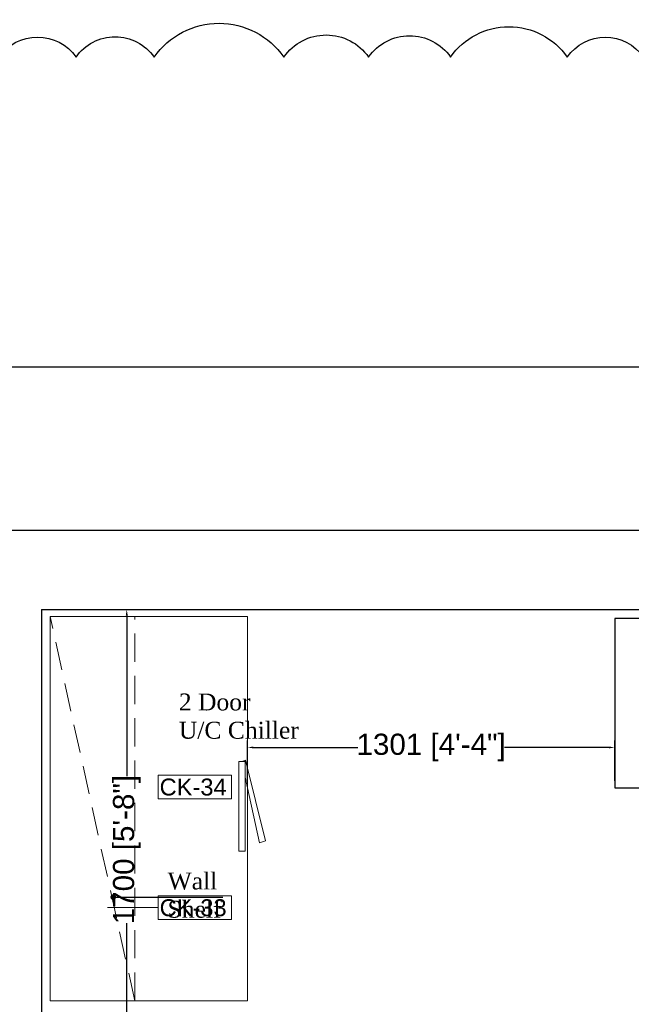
# Model space of a CAD drawing. Header units: millimetres. Extents: x 2985995 to 3127507, y -509231 to -458405.
# Tile 28 of 100: x 3020632 to 3022800, y -485546 to -482059. Entities that reach past the tile are written whole.
import ezdxf

# ---------------------------------------------------------------- set-up
doc = ezdxf.new("R2010")
doc.units = ezdxf.units.MM
doc.header["$LTSCALE"] = 1000
doc.header["$MEASUREMENT"] = 0
doc.header["$PDMODE"] = 3
doc.header["$PDSIZE"] = -1
doc.linetypes.add('DASHED', pattern=[0.75, 0.5, -0.25])
doc.layers.get('0').update_dxf_attribs({"linetype": 'CONTINUOUS'})
doc.layers.get('Defpoints').update_dxf_attribs({"linetype": 'CONTINUOUS'})
for name, color, linetype in [('A-Wall Full', 201, 'CONTINUOUS'), ('ELECTRICAL', 7, 'CONTINUOUS'), ('Equipment', 5, 'CONTINUOUS'), ('Equipment Name', 7, 'CONTINUOUS')]:
    doc.layers.add(name, color=color, linetype=linetype)
doc.layers.add('Equip No.', color=1, linetype='CONTINUOUS', lineweight=15)
doc.styles.add('Arial', font='arial.ttf')
doc.styles.get("Standard").update_dxf_attribs({"font": 'arial.ttf'})
doc.styles.add('style12', font='BOOKOSI.TTF')
doc.dimstyles.new('TFS-Dim', dxfattribs={"dimtxt": 75, "dimasz": 20, "dimexe": 25, "dimexo": 25, "dimgap": 5, "dimtad": 0, "dimdec": 0, "dimzin": 0, "dimdsep": 46, "dimtxsty": 'Standard', "dimcen": 0.09, "dimclrd": 8, "dimclre": 8, "dimadec": 0, "dimazin": 0, "dimtfac": 1, "dimtdec": 0, "dimtofl": 0, "dimtmove": 0, "dimatfit": 3, "dimldrblk": 'DOT', "dimfxl": 1, "dimtolj": 1, "dimtzin": 0, "dimlwd": -1, "dimlwe": -1, "dimarcsym": 0})

# ---------------------------------------------------------------- blocks, each defined once
blk = doc.blocks.new('*D668')
at = {"layer": 'Defpoints', "color": 0, "transparency": 16777216}
for p in [(3020709.2, -484148.2, 0), (3021011.3, -484148.2), (3020709.2, -485848.1, 0)]:
    blk.add_point(p, dxfattribs=at)
at = {"layer": 'ELECTRICAL', "color": 8, "transparency": 16777216}
for p, q in [((3020734.2, -484148.2), (3021036.3, -484148.2)), ((3021011.3, -484168.2), (3021011.3, -484737.7)), ((3021011.3, -485828.1), (3021011.3, -485258.5)), ((3020734.2, -485848.1), (3021036.3, -485848.1))]:
    blk.add_line(p, q, dxfattribs=at)
for points in [[(3021008, -484168.2), (3021014.7, -484168.2), (3021011.3, -484148.2)], [(3021008, -485828.1), (3021014.7, -485828.1), (3021011.3, -485848.1)]]:
    blk.add_solid(points, dxfattribs=at)
at = {"layer": 'ELECTRICAL', "color": 0, "transparency": 16777216, "insert": (3021011.3, -484998.1), "char_height": 75, "attachment_point": 5, "rotation": 90}
blk.add_mtext('\\A1;1700 [5\'-8"]', dxfattribs=at)
blk = doc.blocks.new('_Dot')
at = {"color": 0, "linetype": 'ByBlock', "lineweight": -2}
blk.add_line((-0.5, 0), (-1, 0), dxfattribs=at)
at = {"color": 0, "linetype": 'ByBlock', "const_width": 0.5}
blk.add_lwpolyline([(-0.25, 0, 1), (0.25, 0, 1)], format="xyb", close=True, dxfattribs=at)
blk = doc.blocks.new('*D672')
at = {"layer": 'Defpoints', "color": 0, "transparency": 16777216}
for p in [(3021439.7, -484636.5), (3021439.7, -484779.7, 0), (3022740.8, -484779.7, 0)]:
    blk.add_point(p, dxfattribs=at)
at = {"layer": 'Equipment Name', "color": 8, "transparency": 16777216}
for p, q in [((3021439.7, -484754.7), (3021439.7, -484611.5)), ((3022740.8, -484754.7), (3022740.8, -484611.5)), ((3021459.7, -484636.5), (3021829.8, -484636.5)), ((3022720.8, -484636.5), (3022350.7, -484636.5))]:
    blk.add_line(p, q, dxfattribs=at)
for points in [[(3021459.7, -484633.1), (3021459.7, -484639.8), (3021439.7, -484636.5)], [(3022720.8, -484633.1), (3022720.8, -484639.8), (3022740.8, -484636.5)]]:
    blk.add_solid(points, dxfattribs=at)
at = {"layer": 'Equipment Name', "color": 0, "transparency": 16777216, "insert": (3022090.2, -484636.5), "char_height": 75, "attachment_point": 5}
blk.add_mtext('\\A1;1301 [4\'-4"]', dxfattribs=at)

msp = doc.modelspace()

# ---------------------------------------------------------------- linework, layer by layer
at = {"layer": 'A-Wall Full'}
for p, q in [((3025449.29246, -483868.16588, 0), (3017669.29246, -483868.16588, 0)), ((3020709.29246, -484148.16588, 0), (3020709.29246, -491828.16588, 0)), ((3020709.29246, -484148.16588, 0), (3025169.29246, -484148.16588, 0))]:
    msp.add_line(p, q, dxfattribs=at)
at = {"layer": 'Equip No.'}
msp.add_line((3021122.66794, -485203.53473), (3020943.16717, -485203.53473), dxfattribs=at)
for points in [[(3021122.66794, -484734.43957), (3021382.43647, -484734.43957), (3021382.43647, -484817.86209), (3021122.66794, -484817.86209)], [(3021122.66794, -485161.82347), (3021382.43647, -485161.82347), (3021382.43647, -485245.24598), (3021122.66794, -485245.24598)]]:
    msp.add_lwpolyline(points, close=True, dxfattribs=at)
at = {"layer": 'Equipment', "linetype": 'DASHED', "lineweight": 0, "ltscale": 0.2}
msp.add_line((3021039.66851, -485533.16588, 0), (3020739.66851, -484173.16588, 0), dxfattribs=at)
at = {"layer": 'Equipment'}
msp.add_lwpolyline([(3020558.8074, -482191.79332, -0.52056705), (3020831.61846, -482191.79332, -0.52056705), (3021108.53935, -482191.79332, -0.52056705), (3021568.17252, -482191.79332, -0.52056705), (3021868.40954, -482191.79332, -0.52056705), (3022159.17363, -482191.79332, -0.52056705), (3022572.39424, -482191.79332, -0.52056705), (3022842.78824, -482191.79332, -0.52056705), (3023348.1422, -482191.79332, -0.52056705), (3023755.64162, -482191.79332, -0.52056705), (3024023.03259, -482191.79332, -0.52056705), (3024382.96382, -482191.79332, -0.52056705), (3024868.24881, -482191.79332, -0.52056705), (3025376.24771, -482191.79332, -0.52056705), (3025796.76836, -482191.79332, -0.52056705)], format="xyb", dxfattribs=at)
msp.add_lwpolyline([(2989383.63744, -483288.69012), (3044663.22424, -483288.69012), (3044663.22424, -494230.49278), (2989383.63744, -494230.49278)], close=True, dxfattribs=at)
at = {"layer": 'Equipment', "lineweight": 0, "ltscale": 50, "elevation": 0}
for points in [[(3021439.66851, -485533.16588), (3021439.66851, -484173.16588), (3020739.66851, -484173.16588), (3020739.66851, -485533.16588)], [(3021408.3324, -485003.40587), (3021430.59985, -485003.40587), (3021430.59985, -484686.13314), (3021408.3324, -484686.13314)]]:
    msp.add_lwpolyline(points, close=True, dxfattribs=at)
at = {"layer": 'Equipment', "linetype": 'DASHED', "lineweight": 0, "ltscale": 0.2, "elevation": 0}
msp.add_lwpolyline([(3020739.66851, -485533.16588), (3021039.66851, -485533.16588), (3021039.66851, -484173.16588), (3020739.66851, -484173.16588)], close=True, dxfattribs=at)
at = {"layer": 'Equipment', "elevation": 0}
msp.add_lwpolyline([(3022740.80828, -484779.71228), (3024040.73275, -484779.71228), (3024040.73275, -484179.43908), (3022740.80828, -484179.43908)], close=True, dxfattribs=at)
at = {"layer": 'Equipment', "lineweight": 0, "ltscale": 50, "elevation": 0}
msp.add_lwpolyline([(3021430.59985, -484741.86027), (3021482.22101, -484974.6657), (3021503.12642, -484966.99736), (3021432.08874, -484681.25863), (3021418.79986, -484686.13314)], dxfattribs=at)

# ---------------------------------------------------------------- texts
at = {"layer": 'Equip No.', "color": 7, "char_height": 60, "attachment_point": 1, "style": 'Arial'}
for s, insert in [('\\pxqc;CK-34', (3020876.91915, -484746.60084, 1117.38829)), ('\\pxqc;CK-33', (3020876.91915, -485173.98474, 1117.38829))]:
    msp.add_mtext_dynamic_manual_height_columns(s, width=739.3571968, gutter_width=15, heights=[46.53479], dxfattribs=dict(at, insert=insert))
at = {"layer": 'Equipment Name', "color": 0, "char_height": 60, "width": 505.9382414, "attachment_point": 1, "style": 'style12'}
for s, insert in [('\\pxql;2 Door \\PU/C Chiller', (3021195.90639, -484445.4764, 0)), ('\\pxql;Wall \\PShelf', (3021156.04817, -485079.35746, 0))]:
    msp.add_mtext(s, dxfattribs=dict(at, insert=insert))

# ---------------------------------------------------------------- dimensions: what is measured, and where the dimension line sits
at = {"layer": 'ELECTRICAL'}
dim = msp.add_linear_dim(base=(3021011.34896, -484148.16588), p1=(3020709.22645, -485848.05165, 0), p2=(3020709.22645, -484148.16588, 0), angle=90, dimstyle='TFS-Dim', dxfattribs=at)
dim.commit()
dim.dimension.update_dxf_attribs({"geometry": '*D668', "text_midpoint": (3021011.34896, -484998.10876)})
at = {"layer": 'Equipment Name'}
dim = msp.add_linear_dim(base=(3021439.66851, -484636.46527), p1=(3022740.80828, -484779.71228, 0), p2=(3021439.66851, -484779.71228, 0), dimstyle='TFS-Dim', dxfattribs=at)
dim.commit()
dim.dimension.update_dxf_attribs({"geometry": '*D672', "text_midpoint": (3022090.23839, -484636.46527)})

# ---------------------------------------------------------------- leaders
at = {"layer": 'Equipment Name', "color": 0}
msp.add_leader([(3020963.40788, -485166.41824, 0), (3021352.02031, -485166.41824, 0)], dimstyle='TFS-Dim', override={"dimgap": 5, "dimtad": 0, "dimfxl": 10, "dimfxlon": 1, "dimtfill": 1, "dimtfillclr": 256, "dimarcsym": 1}, dxfattribs=at)

doc.saveas('drawing.dxf')
